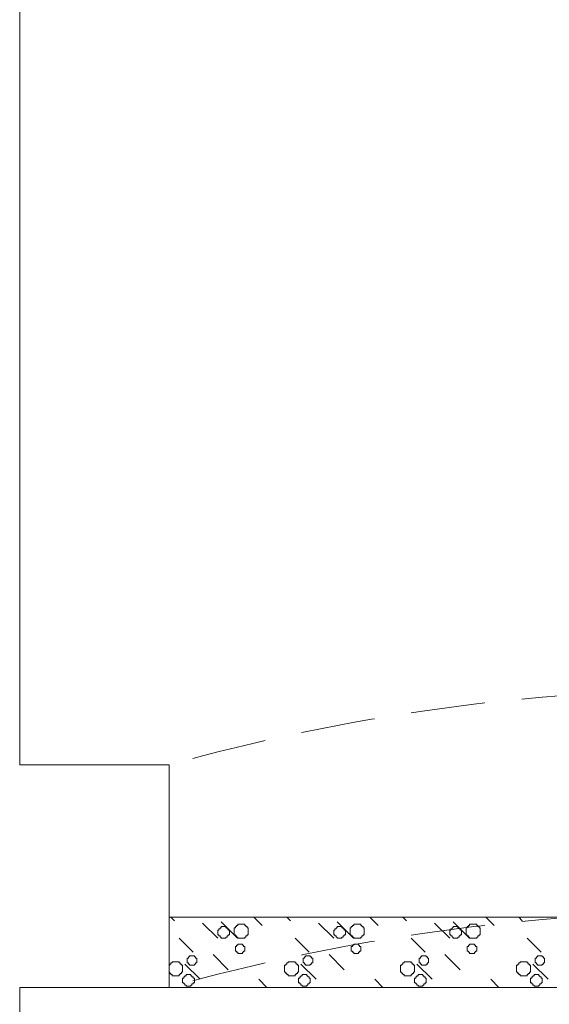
# Model space of a CAD drawing. Header units: millimetres. Extents: x -2274 to 12297, y -16157 to 26321.
# Tile 205 of 256: x -1649 to -1559, y -35 to 133. Entities that reach past the tile are written whole.
import ezdxf

# ---------------------------------------------------------------- set-up
doc = ezdxf.new("R2010")
doc.units = ezdxf.units.MM
doc.linetypes.add('DASHED', pattern=[19.05, 12.7, -6.35])
for name, color, linetype in [('- niebieska cienka - izolacja', 120, 'Continuous'), ('-LI-WIDOK', 2, 'Continuous'), ('PROJEKTOWANE', 5, 'Continuous')]:
    doc.layers.add(name, color=color, linetype=linetype)
doc.layers.add('-ŚCIANY NOŚNE', color=4, linetype='Continuous', lineweight=53)

msp = doc.modelspace()

# ---------------------------------------------------------------- linework, layer by layer
at = {"layer": '- niebieska cienka - izolacja', "color": 253, "linetype": 'Continuous', "lineweight": 13}
for p, q in [((-1623.21, -20), (-1622.6, -20.61)), ((-1623.21, -20), (-1622.6, -20.61)), ((-1609.01, -20), (-1607.6, -21.41)), ((-1609.01, -20), (-1607.6, -21.41)), ((-1603.41, -20), (-1602.8, -20.61)), ((-1603.41, -20), (-1602.8, -20.61)), ((-1589.21, -20), (-1587.8, -21.41)), ((-1589.21, -20), (-1587.8, -21.41)), ((-1583.61, -20), (-1583, -20.61)), ((-1583.61, -20), (-1583, -20.61)), ((-1569.41, -20), (-1568, -21.41)), ((-1569.41, -20), (-1568, -21.41)), ((-1563.81, -20), (-1563.2, -20.61)), ((-1563.81, -20), (-1563.2, -20.61)), ((-1617.8, -21.01), (-1615.2, -23.61)), ((-1617.8, -21.01), (-1615.2, -23.61)), ((-1614.79, -21.81), (-1614.59, -21.81)), ((-1614.79, -22.01), (-1614.79, -21.81)), ((-1614.6, -20.81), (-1611.8, -23.61)), ((-1614.6, -20.81), (-1611.8, -23.61)), ((-1614.59, -21.61), (-1614.39, -21.61)), ((-1614.59, -21.81), (-1614.59, -21.61)), ((-1614.39, -21.61), (-1614.19, -21.61)), ((-1614.19, -21.61), (-1613.99, -21.61)), ((-1613.99, -21.61), (-1613.79, -21.61)), ((-1613.79, -21.81), (-1613.79, -21.61)), ((-1613.79, -21.81), (-1613.59, -21.81)), ((-1613.59, -22.01), (-1613.59, -21.81)), ((-1612.39, -22.01), (-1612.39, -21.81)), ((-1612.39, -21.81), (-1612.19, -21.81)), ((-1612.19, -21.81), (-1612.19, -21.61)), ((-1612.19, -21.61), (-1611.99, -21.61)), ((-1611.99, -21.61), (-1611.99, -21.41)), ((-1611.99, -21.41), (-1611.79, -21.41)), ((-1611.79, -21.41), (-1611.79, -21.21)), ((-1611.79, -21.21), (-1611.59, -21.21)), ((-1611.59, -21.21), (-1611.39, -21.21)), ((-1611.39, -21.21), (-1611.19, -21.21)), ((-1611.19, -21.21), (-1610.99, -21.21)), ((-1610.99, -21.21), (-1610.79, -21.21)), ((-1610.79, -21.21), (-1610.59, -21.21)), ((-1610.59, -21.41), (-1610.59, -21.21)), ((-1610.59, -21.41), (-1610.39, -21.41)), ((-1610.39, -21.61), (-1610.39, -21.41)), ((-1610.39, -21.61), (-1610.19, -21.61)), ((-1610.19, -21.81), (-1610.19, -21.61)), ((-1610.19, -21.81), (-1609.99, -21.81)), ((-1609.99, -22.01), (-1609.99, -21.81)), ((-1598, -21.01), (-1595.4, -23.61)), ((-1598, -21.01), (-1595.4, -23.61)), ((-1594.99, -21.81), (-1594.79, -21.81)), ((-1594.99, -22.01), (-1594.99, -21.81)), ((-1594.8, -20.81), (-1592, -23.61)), ((-1594.8, -20.81), (-1592, -23.61)), ((-1594.79, -21.61), (-1594.59, -21.61)), ((-1594.79, -21.81), (-1594.79, -21.61)), ((-1594.59, -21.61), (-1594.39, -21.61)), ((-1594.39, -21.61), (-1594.19, -21.61)), ((-1594.19, -21.61), (-1593.99, -21.61)), ((-1593.99, -21.81), (-1593.99, -21.61)), ((-1593.99, -21.81), (-1593.79, -21.81)), ((-1593.79, -22.01), (-1593.79, -21.81)), ((-1592.59, -22.01), (-1592.59, -21.81)), ((-1592.59, -21.81), (-1592.39, -21.81)), ((-1592.39, -21.81), (-1592.39, -21.61)), ((-1592.39, -21.61), (-1592.19, -21.61)), ((-1592.19, -21.61), (-1592.19, -21.41)), ((-1592.19, -21.41), (-1591.99, -21.41)), ((-1591.99, -21.41), (-1591.99, -21.21)), ((-1591.99, -21.21), (-1591.79, -21.21)), ((-1591.79, -21.21), (-1591.59, -21.21)), ((-1591.59, -21.21), (-1591.39, -21.21)), ((-1591.39, -21.21), (-1591.19, -21.21)), ((-1591.19, -21.21), (-1590.99, -21.21)), ((-1590.99, -21.21), (-1590.79, -21.21)), ((-1590.79, -21.41), (-1590.79, -21.21)), ((-1590.79, -21.41), (-1590.59, -21.41)), ((-1590.59, -21.61), (-1590.59, -21.41)), ((-1590.59, -21.61), (-1590.39, -21.61)), ((-1590.39, -21.81), (-1590.39, -21.61)), ((-1590.39, -21.81), (-1590.19, -21.81)), ((-1590.19, -22.01), (-1590.19, -21.81)), ((-1578.2, -21.01), (-1575.6, -23.61)), ((-1578.2, -21.01), (-1575.6, -23.61)), ((-1575.19, -21.81), (-1574.99, -21.81)), ((-1575.19, -22.01), (-1575.19, -21.81)), ((-1575, -20.81), (-1572.2, -23.61)), ((-1575, -20.81), (-1572.2, -23.61)), ((-1574.99, -21.61), (-1574.79, -21.61)), ((-1574.99, -21.81), (-1574.99, -21.61)), ((-1574.79, -21.61), (-1574.59, -21.61)), ((-1574.59, -21.61), (-1574.39, -21.61)), ((-1574.39, -21.61), (-1574.19, -21.61)), ((-1574.19, -21.81), (-1574.19, -21.61)), ((-1574.19, -21.81), (-1573.99, -21.81)), ((-1573.99, -22.01), (-1573.99, -21.81)), ((-1572.79, -22.01), (-1572.79, -21.81)), ((-1572.79, -21.81), (-1572.59, -21.81)), ((-1572.59, -21.81), (-1572.59, -21.61)), ((-1572.59, -21.61), (-1572.39, -21.61)), ((-1572.39, -21.61), (-1572.39, -21.41)), ((-1572.39, -21.41), (-1572.19, -21.41)), ((-1572.19, -21.41), (-1572.19, -21.21)), ((-1572.19, -21.21), (-1571.99, -21.21)), ((-1571.99, -21.21), (-1571.79, -21.21)), ((-1571.79, -21.21), (-1571.59, -21.21)), ((-1571.59, -21.21), (-1571.39, -21.21)), ((-1571.39, -21.21), (-1571.19, -21.21)), ((-1571.19, -21.21), (-1570.99, -21.21)), ((-1570.99, -21.41), (-1570.99, -21.21)), ((-1570.99, -21.41), (-1570.79, -21.41)), ((-1570.79, -21.61), (-1570.79, -21.41)), ((-1570.79, -21.61), (-1570.59, -21.61)), ((-1570.59, -21.81), (-1570.59, -21.61)), ((-1570.59, -21.81), (-1570.39, -21.81)), ((-1570.39, -22.01), (-1570.39, -21.81)), ((-1615.19, -22.21), (-1614.99, -22.21)), ((-1615.19, -22.41), (-1615.19, -22.21)), ((-1615.19, -22.61), (-1615.19, -22.41)), ((-1615.19, -22.81), (-1615.19, -22.61)), ((-1615.19, -23.01), (-1615.19, -22.81)), ((-1615.19, -23.01), (-1614.99, -23.01)), ((-1614.99, -22.21), (-1614.99, -22.01)), ((-1614.99, -22.01), (-1614.79, -22.01)), ((-1614.99, -23.21), (-1614.99, -23.01)), ((-1614.99, -23.21), (-1614.79, -23.21)), ((-1614.79, -23.41), (-1614.79, -23.21)), ((-1614.79, -23.41), (-1614.59, -23.41)), ((-1614.59, -23.61), (-1614.59, -23.41)), ((-1613.79, -23.61), (-1613.79, -23.41)), ((-1613.79, -23.41), (-1613.59, -23.41)), ((-1613.59, -22.01), (-1613.39, -22.01)), ((-1613.59, -23.41), (-1613.59, -23.21)), ((-1613.59, -23.21), (-1613.39, -23.21)), ((-1613.39, -22.21), (-1613.39, -22.01)), ((-1613.39, -22.21), (-1613.19, -22.21)), ((-1613.39, -23.21), (-1613.39, -23.01)), ((-1613.39, -23.01), (-1613.19, -23.01)), ((-1613.19, -22.41), (-1613.19, -22.21)), ((-1613.19, -22.61), (-1613.19, -22.41)), ((-1613.19, -22.81), (-1613.19, -22.61)), ((-1613.19, -23.01), (-1613.19, -22.81)), ((-1612.39, -22.21), (-1612.39, -22.01)), ((-1612.39, -22.41), (-1612.39, -22.21)), ((-1612.39, -22.61), (-1612.39, -22.41)), ((-1612.39, -22.81), (-1612.39, -22.61)), ((-1612.39, -23.01), (-1612.39, -22.81)), ((-1612.39, -23.01), (-1612.19, -23.01)), ((-1612.19, -23.21), (-1612.19, -23.01)), ((-1612.19, -23.21), (-1611.99, -23.21)), ((-1611.99, -23.41), (-1611.99, -23.21)), ((-1611.99, -23.41), (-1611.79, -23.41)), ((-1611.79, -23.61), (-1611.79, -23.41)), ((-1610.59, -23.41), (-1610.39, -23.41)), ((-1610.59, -23.61), (-1610.59, -23.41)), ((-1610.39, -23.21), (-1610.19, -23.21)), ((-1610.39, -23.41), (-1610.39, -23.21)), ((-1610.19, -23.01), (-1609.99, -23.01)), ((-1610.19, -23.21), (-1610.19, -23.01)), ((-1609.99, -22.21), (-1609.99, -22.01)), ((-1609.99, -22.41), (-1609.99, -22.21)), ((-1609.99, -22.61), (-1609.99, -22.41)), ((-1609.99, -22.81), (-1609.99, -22.61)), ((-1609.99, -23.01), (-1609.99, -22.81)), ((-1595.39, -22.21), (-1595.19, -22.21)), ((-1595.39, -22.41), (-1595.39, -22.21)), ((-1595.39, -22.61), (-1595.39, -22.41)), ((-1595.39, -22.81), (-1595.39, -22.61)), ((-1595.39, -23.01), (-1595.39, -22.81)), ((-1595.39, -23.01), (-1595.19, -23.01)), ((-1595.19, -22.21), (-1595.19, -22.01)), ((-1595.19, -22.01), (-1594.99, -22.01)), ((-1595.19, -23.21), (-1595.19, -23.01)), ((-1595.19, -23.21), (-1594.99, -23.21)), ((-1594.99, -23.41), (-1594.99, -23.21)), ((-1594.99, -23.41), (-1594.79, -23.41)), ((-1594.79, -23.61), (-1594.79, -23.41)), ((-1593.99, -23.61), (-1593.99, -23.41)), ((-1593.99, -23.41), (-1593.79, -23.41)), ((-1593.79, -22.01), (-1593.59, -22.01)), ((-1593.79, -23.41), (-1593.79, -23.21)), ((-1593.79, -23.21), (-1593.59, -23.21)), ((-1593.59, -22.21), (-1593.59, -22.01)), ((-1593.59, -22.21), (-1593.39, -22.21)), ((-1593.59, -23.21), (-1593.59, -23.01)), ((-1593.59, -23.01), (-1593.39, -23.01)), ((-1593.39, -22.41), (-1593.39, -22.21)), ((-1593.39, -22.61), (-1593.39, -22.41)), ((-1593.39, -22.81), (-1593.39, -22.61)), ((-1593.39, -23.01), (-1593.39, -22.81)), ((-1592.59, -22.21), (-1592.59, -22.01)), ((-1592.59, -22.41), (-1592.59, -22.21)), ((-1592.59, -22.61), (-1592.59, -22.41)), ((-1592.59, -22.81), (-1592.59, -22.61)), ((-1592.59, -23.01), (-1592.59, -22.81)), ((-1592.59, -23.01), (-1592.39, -23.01)), ((-1592.39, -23.21), (-1592.39, -23.01)), ((-1592.39, -23.21), (-1592.19, -23.21)), ((-1592.19, -23.41), (-1592.19, -23.21)), ((-1592.19, -23.41), (-1591.99, -23.41)), ((-1591.99, -23.61), (-1591.99, -23.41)), ((-1590.79, -23.41), (-1590.59, -23.41)), ((-1590.79, -23.61), (-1590.79, -23.41)), ((-1590.59, -23.21), (-1590.39, -23.21)), ((-1590.59, -23.41), (-1590.59, -23.21)), ((-1590.39, -23.01), (-1590.19, -23.01)), ((-1590.39, -23.21), (-1590.39, -23.01)), ((-1590.19, -22.21), (-1590.19, -22.01)), ((-1590.19, -22.41), (-1590.19, -22.21)), ((-1590.19, -22.61), (-1590.19, -22.41)), ((-1590.19, -22.81), (-1590.19, -22.61)), ((-1590.19, -23.01), (-1590.19, -22.81)), ((-1575.59, -22.21), (-1575.39, -22.21)), ((-1575.59, -22.41), (-1575.59, -22.21)), ((-1575.59, -22.61), (-1575.59, -22.41)), ((-1575.59, -22.81), (-1575.59, -22.61)), ((-1575.59, -23.01), (-1575.59, -22.81)), ((-1575.59, -23.01), (-1575.39, -23.01)), ((-1575.39, -22.21), (-1575.39, -22.01)), ((-1575.39, -22.01), (-1575.19, -22.01)), ((-1575.39, -23.21), (-1575.39, -23.01)), ((-1575.39, -23.21), (-1575.19, -23.21)), ((-1575.19, -23.41), (-1575.19, -23.21)), ((-1575.19, -23.41), (-1574.99, -23.41)), ((-1574.99, -23.61), (-1574.99, -23.41)), ((-1574.19, -23.61), (-1574.19, -23.41)), ((-1574.19, -23.41), (-1573.99, -23.41)), ((-1573.99, -22.01), (-1573.79, -22.01)), ((-1573.99, -23.41), (-1573.99, -23.21)), ((-1573.99, -23.21), (-1573.79, -23.21)), ((-1573.79, -22.21), (-1573.79, -22.01)), ((-1573.79, -22.21), (-1573.59, -22.21)), ((-1573.79, -23.21), (-1573.79, -23.01)), ((-1573.79, -23.01), (-1573.59, -23.01)), ((-1573.59, -22.41), (-1573.59, -22.21)), ((-1573.59, -22.61), (-1573.59, -22.41)), ((-1573.59, -22.81), (-1573.59, -22.61)), ((-1573.59, -23.01), (-1573.59, -22.81)), ((-1572.79, -22.21), (-1572.79, -22.01)), ((-1572.79, -22.41), (-1572.79, -22.21)), ((-1572.79, -22.61), (-1572.79, -22.41)), ((-1572.79, -22.81), (-1572.79, -22.61)), ((-1572.79, -23.01), (-1572.79, -22.81)), ((-1572.79, -23.01), (-1572.59, -23.01)), ((-1572.59, -23.21), (-1572.59, -23.01)), ((-1572.59, -23.21), (-1572.39, -23.21)), ((-1572.39, -23.41), (-1572.39, -23.21)), ((-1572.39, -23.41), (-1572.19, -23.41)), ((-1572.19, -23.61), (-1572.19, -23.41)), ((-1570.99, -23.41), (-1570.79, -23.41)), ((-1570.99, -23.61), (-1570.99, -23.41)), ((-1570.79, -23.21), (-1570.59, -23.21)), ((-1570.79, -23.41), (-1570.79, -23.21)), ((-1570.59, -23.01), (-1570.39, -23.01)), ((-1570.59, -23.21), (-1570.59, -23.01)), ((-1570.39, -22.21), (-1570.39, -22.01)), ((-1570.39, -22.41), (-1570.39, -22.21)), ((-1570.39, -22.61), (-1570.39, -22.41)), ((-1570.39, -22.81), (-1570.39, -22.61)), ((-1570.39, -23.01), (-1570.39, -22.81)), ((-1621.8, -23.61), (-1619.4, -26.01)), ((-1621.8, -23.61), (-1619.4, -26.01)), ((-1614.59, -23.61), (-1614.39, -23.61)), ((-1614.39, -23.61), (-1614.19, -23.61)), ((-1614.19, -23.61), (-1613.99, -23.61)), ((-1613.99, -23.61), (-1613.79, -23.61)), ((-1612.19, -25.21), (-1612.19, -25.01)), ((-1612.19, -25.01), (-1611.99, -25.01)), ((-1612.19, -25.41), (-1612.19, -25.21)), ((-1611.99, -24.81), (-1611.79, -24.81)), ((-1611.99, -25.01), (-1611.99, -24.81)), ((-1611.79, -23.61), (-1611.59, -23.61)), ((-1611.79, -24.81), (-1611.79, -24.61)), ((-1611.79, -24.61), (-1611.59, -24.61)), ((-1611.59, -23.61), (-1611.39, -23.61)), ((-1611.59, -24.61), (-1611.39, -24.61)), ((-1611.39, -23.61), (-1611.19, -23.61)), ((-1611.39, -24.61), (-1611.19, -24.61)), ((-1611.19, -23.61), (-1610.99, -23.61)), ((-1611.19, -24.61), (-1610.99, -24.61)), ((-1610.99, -23.61), (-1610.79, -23.61)), ((-1610.99, -24.81), (-1610.99, -24.61)), ((-1610.99, -24.81), (-1610.79, -24.81)), ((-1610.79, -23.61), (-1610.59, -23.61)), ((-1610.79, -25.01), (-1610.79, -24.81)), ((-1610.79, -25.01), (-1610.59, -25.01)), ((-1610.59, -25.21), (-1610.59, -25.01)), ((-1610.59, -25.41), (-1610.59, -25.21)), ((-1602, -23.61), (-1599.6, -26.01)), ((-1602, -23.61), (-1599.6, -26.01)), ((-1594.79, -23.61), (-1594.59, -23.61)), ((-1594.59, -23.61), (-1594.39, -23.61)), ((-1594.39, -23.61), (-1594.19, -23.61)), ((-1594.19, -23.61), (-1593.99, -23.61)), ((-1592.39, -25.21), (-1592.39, -25.01)), ((-1592.39, -25.01), (-1592.19, -25.01)), ((-1592.39, -25.41), (-1592.39, -25.21)), ((-1592.19, -24.81), (-1591.99, -24.81)), ((-1592.19, -25.01), (-1592.19, -24.81)), ((-1591.99, -23.61), (-1591.79, -23.61)), ((-1591.99, -24.81), (-1591.99, -24.61)), ((-1591.99, -24.61), (-1591.79, -24.61)), ((-1591.79, -23.61), (-1591.59, -23.61)), ((-1591.79, -24.61), (-1591.59, -24.61)), ((-1591.59, -23.61), (-1591.39, -23.61)), ((-1591.59, -24.61), (-1591.39, -24.61)), ((-1591.39, -23.61), (-1591.19, -23.61)), ((-1591.39, -24.61), (-1591.19, -24.61)), ((-1591.19, -23.61), (-1590.99, -23.61)), ((-1591.19, -24.81), (-1591.19, -24.61)), ((-1591.19, -24.81), (-1590.99, -24.81)), ((-1590.99, -23.61), (-1590.79, -23.61)), ((-1590.99, -25.01), (-1590.99, -24.81)), ((-1590.99, -25.01), (-1590.79, -25.01)), ((-1590.79, -25.21), (-1590.79, -25.01)), ((-1590.79, -25.41), (-1590.79, -25.21)), ((-1582.2, -23.61), (-1579.8, -26.01)), ((-1582.2, -23.61), (-1579.8, -26.01)), ((-1574.99, -23.61), (-1574.79, -23.61)), ((-1574.79, -23.61), (-1574.59, -23.61)), ((-1574.59, -23.61), (-1574.39, -23.61)), ((-1574.39, -23.61), (-1574.19, -23.61)), ((-1572.59, -25.21), (-1572.59, -25.01)), ((-1572.59, -25.01), (-1572.39, -25.01)), ((-1572.59, -25.41), (-1572.59, -25.21)), ((-1572.39, -24.81), (-1572.19, -24.81)), ((-1572.39, -25.01), (-1572.39, -24.81)), ((-1572.19, -23.61), (-1571.99, -23.61)), ((-1572.19, -24.81), (-1572.19, -24.61)), ((-1572.19, -24.61), (-1571.99, -24.61)), ((-1571.99, -23.61), (-1571.79, -23.61)), ((-1571.99, -24.61), (-1571.79, -24.61)), ((-1571.79, -23.61), (-1571.59, -23.61)), ((-1571.79, -24.61), (-1571.59, -24.61)), ((-1571.59, -23.61), (-1571.39, -23.61)), ((-1571.59, -24.61), (-1571.39, -24.61)), ((-1571.39, -23.61), (-1571.19, -23.61)), ((-1571.39, -24.81), (-1571.39, -24.61)), ((-1571.39, -24.81), (-1571.19, -24.81)), ((-1571.19, -23.61), (-1570.99, -23.61)), ((-1571.19, -25.01), (-1571.19, -24.81)), ((-1571.19, -25.01), (-1570.99, -25.01)), ((-1570.99, -25.21), (-1570.99, -25.01)), ((-1570.99, -25.41), (-1570.99, -25.21)), ((-1562.4, -23.61), (-1560, -26.01)), ((-1562.4, -23.61), (-1560, -26.01)), ((-1620.19, -26.81), (-1619.99, -26.81)), ((-1620.19, -27.01), (-1620.19, -26.81)), ((-1619.99, -26.81), (-1619.99, -26.61)), ((-1619.99, -26.61), (-1619.79, -26.61)), ((-1619.79, -26.61), (-1619.59, -26.61)), ((-1619.59, -26.61), (-1619.39, -26.61)), ((-1619.39, -26.61), (-1619.19, -26.61)), ((-1619.19, -26.81), (-1619.19, -26.61)), ((-1619.19, -26.81), (-1618.99, -26.81)), ((-1618.99, -27.01), (-1618.99, -26.81)), ((-1616, -26.41), (-1613.4, -29.01)), ((-1616, -26.41), (-1613.4, -29.01)), ((-1612.19, -25.61), (-1612.19, -25.41)), ((-1612.19, -25.81), (-1612.19, -25.61)), ((-1612.19, -25.81), (-1611.99, -25.81)), ((-1611.99, -26.01), (-1611.99, -25.81)), ((-1611.99, -26.01), (-1611.79, -26.01)), ((-1611.79, -26.21), (-1611.79, -26.01)), ((-1611.79, -26.21), (-1611.59, -26.21)), ((-1611.59, -26.21), (-1611.39, -26.21)), ((-1611.39, -26.21), (-1611.19, -26.21)), ((-1611.19, -26.21), (-1610.99, -26.21)), ((-1610.99, -26.01), (-1610.79, -26.01)), ((-1610.99, -26.21), (-1610.99, -26.01)), ((-1610.79, -25.81), (-1610.59, -25.81)), ((-1610.79, -26.01), (-1610.79, -25.81)), ((-1610.59, -25.61), (-1610.59, -25.41)), ((-1610.59, -25.81), (-1610.59, -25.61)), ((-1600.39, -26.81), (-1600.19, -26.81)), ((-1600.39, -27.01), (-1600.39, -26.81)), ((-1600.19, -26.81), (-1600.19, -26.61)), ((-1600.19, -26.61), (-1599.99, -26.61)), ((-1599.99, -26.61), (-1599.79, -26.61)), ((-1599.79, -26.61), (-1599.59, -26.61)), ((-1599.59, -26.61), (-1599.39, -26.61)), ((-1599.39, -26.81), (-1599.39, -26.61)), ((-1599.39, -26.81), (-1599.19, -26.81)), ((-1599.19, -27.01), (-1599.19, -26.81)), ((-1596.2, -26.41), (-1593.6, -29.01)), ((-1596.2, -26.41), (-1593.6, -29.01)), ((-1592.39, -25.61), (-1592.39, -25.41)), ((-1592.39, -25.81), (-1592.39, -25.61)), ((-1592.39, -25.81), (-1592.19, -25.81)), ((-1592.19, -26.01), (-1592.19, -25.81)), ((-1592.19, -26.01), (-1591.99, -26.01)), ((-1591.99, -26.21), (-1591.99, -26.01)), ((-1591.99, -26.21), (-1591.79, -26.21)), ((-1591.79, -26.21), (-1591.59, -26.21)), ((-1591.59, -26.21), (-1591.39, -26.21)), ((-1591.39, -26.21), (-1591.19, -26.21)), ((-1591.19, -26.01), (-1590.99, -26.01)), ((-1591.19, -26.21), (-1591.19, -26.01)), ((-1590.99, -25.81), (-1590.79, -25.81)), ((-1590.99, -26.01), (-1590.99, -25.81)), ((-1590.79, -25.61), (-1590.79, -25.41)), ((-1590.79, -25.81), (-1590.79, -25.61)), ((-1580.59, -26.81), (-1580.39, -26.81)), ((-1580.59, -27.01), (-1580.59, -26.81)), ((-1580.39, -26.81), (-1580.39, -26.61)), ((-1580.39, -26.61), (-1580.19, -26.61)), ((-1580.19, -26.61), (-1579.99, -26.61)), ((-1579.99, -26.61), (-1579.79, -26.61)), ((-1579.79, -26.61), (-1579.59, -26.61)), ((-1579.59, -26.81), (-1579.59, -26.61)), ((-1579.59, -26.81), (-1579.39, -26.81)), ((-1579.39, -27.01), (-1579.39, -26.81)), ((-1576.4, -26.41), (-1573.8, -29.01)), ((-1576.4, -26.41), (-1573.8, -29.01)), ((-1572.59, -25.61), (-1572.59, -25.41)), ((-1572.59, -25.81), (-1572.59, -25.61)), ((-1572.59, -25.81), (-1572.39, -25.81)), ((-1572.39, -26.01), (-1572.39, -25.81)), ((-1572.39, -26.01), (-1572.19, -26.01)), ((-1572.19, -26.21), (-1572.19, -26.01)), ((-1572.19, -26.21), (-1571.99, -26.21)), ((-1571.99, -26.21), (-1571.79, -26.21)), ((-1571.79, -26.21), (-1571.59, -26.21)), ((-1571.59, -26.21), (-1571.39, -26.21)), ((-1571.39, -26.01), (-1571.19, -26.01)), ((-1571.39, -26.21), (-1571.39, -26.01)), ((-1571.19, -25.81), (-1570.99, -25.81)), ((-1571.19, -26.01), (-1571.19, -25.81)), ((-1570.99, -25.61), (-1570.99, -25.41)), ((-1570.99, -25.81), (-1570.99, -25.61)), ((-1560.79, -26.81), (-1560.59, -26.81)), ((-1560.79, -27.01), (-1560.79, -26.81)), ((-1560.59, -26.81), (-1560.59, -26.61)), ((-1560.59, -26.61), (-1560.39, -26.61)), ((-1560.39, -26.61), (-1560.19, -26.61)), ((-1560.19, -26.61), (-1559.99, -26.61)), ((-1559.99, -26.61), (-1559.79, -26.61)), ((-1559.79, -26.81), (-1559.79, -26.61)), ((-1559.79, -26.81), (-1559.59, -26.81)), ((-1559.59, -27.01), (-1559.59, -26.81)), ((-1623.5, -28.21), (-1623.39, -28.21)), ((-1623.39, -28.21), (-1623.39, -28.01)), ((-1623.39, -28.01), (-1623.19, -28.01)), ((-1623.19, -28.01), (-1623.19, -27.81)), ((-1623.19, -27.81), (-1622.99, -27.81)), ((-1622.99, -27.81), (-1622.99, -27.61)), ((-1622.99, -27.61), (-1622.79, -27.61)), ((-1622.79, -27.61), (-1622.59, -27.61)), ((-1622.59, -27.61), (-1622.39, -27.61)), ((-1622.39, -27.61), (-1622.19, -27.61)), ((-1622.19, -27.61), (-1621.99, -27.61)), ((-1621.99, -27.61), (-1621.79, -27.61)), ((-1621.79, -27.81), (-1621.79, -27.61)), ((-1621.79, -27.81), (-1621.59, -27.81)), ((-1621.59, -28.01), (-1621.59, -27.81)), ((-1621.59, -28.01), (-1621.39, -28.01)), ((-1621.39, -28.21), (-1621.39, -28.01)), ((-1621.39, -28.21), (-1621.19, -28.21)), ((-1621.19, -28.41), (-1621.19, -28.21)), ((-1621.19, -28.61), (-1621.19, -28.41)), ((-1620.8, -28.01), (-1618.2, -30.61)), ((-1620.8, -28.01), (-1618.2, -30.61)), ((-1620.39, -27.21), (-1620.39, -27.01)), ((-1620.39, -27.01), (-1620.19, -27.01)), ((-1620.39, -27.41), (-1620.39, -27.21)), ((-1620.39, -27.61), (-1620.39, -27.41)), ((-1620.39, -27.81), (-1620.39, -27.61)), ((-1620.39, -27.81), (-1620.19, -27.81)), ((-1620.19, -28.01), (-1620.19, -27.81)), ((-1620.19, -28.01), (-1619.99, -28.01)), ((-1619.99, -28.21), (-1619.99, -28.01)), ((-1619.99, -28.21), (-1619.79, -28.21)), ((-1619.79, -28.21), (-1619.59, -28.21)), ((-1619.59, -28.21), (-1619.39, -28.21)), ((-1619.39, -28.21), (-1619.19, -28.21)), ((-1619.19, -28.01), (-1618.99, -28.01)), ((-1619.19, -28.21), (-1619.19, -28.01)), ((-1618.99, -27.01), (-1618.79, -27.01)), ((-1618.99, -27.81), (-1618.79, -27.81)), ((-1618.99, -28.01), (-1618.99, -27.81)), ((-1618.79, -27.21), (-1618.79, -27.01)), ((-1618.79, -27.41), (-1618.79, -27.21)), ((-1618.79, -27.61), (-1618.79, -27.41)), ((-1618.79, -27.81), (-1618.79, -27.61)), ((-1603.79, -28.41), (-1603.79, -28.21)), ((-1603.79, -28.21), (-1603.59, -28.21)), ((-1603.79, -28.61), (-1603.79, -28.41)), ((-1603.59, -28.21), (-1603.59, -28.01)), ((-1603.59, -28.01), (-1603.39, -28.01)), ((-1603.39, -28.01), (-1603.39, -27.81)), ((-1603.39, -27.81), (-1603.19, -27.81)), ((-1603.19, -27.81), (-1603.19, -27.61)), ((-1603.19, -27.61), (-1602.99, -27.61)), ((-1602.99, -27.61), (-1602.79, -27.61)), ((-1602.79, -27.61), (-1602.59, -27.61)), ((-1602.59, -27.61), (-1602.39, -27.61)), ((-1602.39, -27.61), (-1602.19, -27.61)), ((-1602.19, -27.61), (-1601.99, -27.61)), ((-1601.99, -27.81), (-1601.99, -27.61)), ((-1601.99, -27.81), (-1601.79, -27.81)), ((-1601.79, -28.01), (-1601.79, -27.81)), ((-1601.79, -28.01), (-1601.59, -28.01)), ((-1601.59, -28.21), (-1601.59, -28.01)), ((-1601.59, -28.21), (-1601.39, -28.21)), ((-1601.39, -28.41), (-1601.39, -28.21)), ((-1601.39, -28.61), (-1601.39, -28.41)), ((-1601, -28.01), (-1598.4, -30.61)), ((-1601, -28.01), (-1598.4, -30.61)), ((-1600.59, -27.21), (-1600.59, -27.01)), ((-1600.59, -27.01), (-1600.39, -27.01)), ((-1600.59, -27.41), (-1600.59, -27.21)), ((-1600.59, -27.61), (-1600.59, -27.41)), ((-1600.59, -27.81), (-1600.59, -27.61)), ((-1600.59, -27.81), (-1600.39, -27.81)), ((-1600.39, -28.01), (-1600.39, -27.81)), ((-1600.39, -28.01), (-1600.19, -28.01)), ((-1600.19, -28.21), (-1600.19, -28.01)), ((-1600.19, -28.21), (-1599.99, -28.21)), ((-1599.99, -28.21), (-1599.79, -28.21)), ((-1599.79, -28.21), (-1599.59, -28.21)), ((-1599.59, -28.21), (-1599.39, -28.21)), ((-1599.39, -28.01), (-1599.19, -28.01)), ((-1599.39, -28.21), (-1599.39, -28.01)), ((-1599.19, -27.01), (-1598.99, -27.01)), ((-1599.19, -27.81), (-1598.99, -27.81)), ((-1599.19, -28.01), (-1599.19, -27.81)), ((-1598.99, -27.21), (-1598.99, -27.01)), ((-1598.99, -27.41), (-1598.99, -27.21)), ((-1598.99, -27.61), (-1598.99, -27.41)), ((-1598.99, -27.81), (-1598.99, -27.61)), ((-1583.99, -28.41), (-1583.99, -28.21)), ((-1583.99, -28.21), (-1583.79, -28.21)), ((-1583.99, -28.61), (-1583.99, -28.41)), ((-1583.79, -28.21), (-1583.79, -28.01)), ((-1583.79, -28.01), (-1583.59, -28.01)), ((-1583.59, -28.01), (-1583.59, -27.81)), ((-1583.59, -27.81), (-1583.39, -27.81)), ((-1583.39, -27.81), (-1583.39, -27.61)), ((-1583.39, -27.61), (-1583.19, -27.61)), ((-1583.19, -27.61), (-1582.99, -27.61)), ((-1582.99, -27.61), (-1582.79, -27.61)), ((-1582.79, -27.61), (-1582.59, -27.61)), ((-1582.59, -27.61), (-1582.39, -27.61)), ((-1582.39, -27.61), (-1582.19, -27.61)), ((-1582.19, -27.81), (-1582.19, -27.61)), ((-1582.19, -27.81), (-1581.99, -27.81)), ((-1581.99, -28.01), (-1581.99, -27.81)), ((-1581.99, -28.01), (-1581.79, -28.01)), ((-1581.79, -28.21), (-1581.79, -28.01)), ((-1581.79, -28.21), (-1581.59, -28.21)), ((-1581.59, -28.41), (-1581.59, -28.21)), ((-1581.59, -28.61), (-1581.59, -28.41)), ((-1581.2, -28.01), (-1578.6, -30.61)), ((-1581.2, -28.01), (-1578.6, -30.61)), ((-1580.79, -27.21), (-1580.79, -27.01)), ((-1580.79, -27.01), (-1580.59, -27.01)), ((-1580.79, -27.41), (-1580.79, -27.21)), ((-1580.79, -27.61), (-1580.79, -27.41)), ((-1580.79, -27.81), (-1580.79, -27.61)), ((-1580.79, -27.81), (-1580.59, -27.81)), ((-1580.59, -28.01), (-1580.59, -27.81)), ((-1580.59, -28.01), (-1580.39, -28.01)), ((-1580.39, -28.21), (-1580.39, -28.01)), ((-1580.39, -28.21), (-1580.19, -28.21)), ((-1580.19, -28.21), (-1579.99, -28.21)), ((-1579.99, -28.21), (-1579.79, -28.21)), ((-1579.79, -28.21), (-1579.59, -28.21)), ((-1579.59, -28.01), (-1579.39, -28.01)), ((-1579.59, -28.21), (-1579.59, -28.01)), ((-1579.39, -27.01), (-1579.19, -27.01)), ((-1579.39, -27.81), (-1579.19, -27.81)), ((-1579.39, -28.01), (-1579.39, -27.81)), ((-1579.19, -27.21), (-1579.19, -27.01)), ((-1579.19, -27.41), (-1579.19, -27.21)), ((-1579.19, -27.61), (-1579.19, -27.41)), ((-1579.19, -27.81), (-1579.19, -27.61)), ((-1564.19, -28.41), (-1564.19, -28.21)), ((-1564.19, -28.21), (-1563.99, -28.21)), ((-1564.19, -28.61), (-1564.19, -28.41)), ((-1563.99, -28.21), (-1563.99, -28.01)), ((-1563.99, -28.01), (-1563.79, -28.01)), ((-1563.79, -28.01), (-1563.79, -27.81)), ((-1563.79, -27.81), (-1563.59, -27.81)), ((-1563.59, -27.81), (-1563.59, -27.61)), ((-1563.59, -27.61), (-1563.39, -27.61)), ((-1563.39, -27.61), (-1563.19, -27.61)), ((-1563.19, -27.61), (-1562.99, -27.61)), ((-1562.99, -27.61), (-1562.79, -27.61)), ((-1562.79, -27.61), (-1562.59, -27.61)), ((-1562.59, -27.61), (-1562.39, -27.61)), ((-1562.39, -27.81), (-1562.39, -27.61)), ((-1562.39, -27.81), (-1562.19, -27.81)), ((-1562.19, -28.01), (-1562.19, -27.81)), ((-1562.19, -28.01), (-1561.99, -28.01)), ((-1561.99, -28.21), (-1561.99, -28.01)), ((-1561.99, -28.21), (-1561.79, -28.21)), ((-1561.79, -28.41), (-1561.79, -28.21)), ((-1561.79, -28.61), (-1561.79, -28.41)), ((-1561.4, -28.01), (-1558.8, -30.61)), ((-1561.4, -28.01), (-1558.8, -30.61)), ((-1560.99, -27.21), (-1560.99, -27.01)), ((-1560.99, -27.01), (-1560.79, -27.01)), ((-1560.99, -27.41), (-1560.99, -27.21)), ((-1560.99, -27.61), (-1560.99, -27.41)), ((-1560.99, -27.81), (-1560.99, -27.61)), ((-1560.99, -27.81), (-1560.79, -27.81)), ((-1560.79, -28.01), (-1560.79, -27.81)), ((-1560.79, -28.01), (-1560.59, -28.01)), ((-1560.59, -28.21), (-1560.59, -28.01)), ((-1560.59, -28.21), (-1560.39, -28.21)), ((-1560.39, -28.21), (-1560.19, -28.21)), ((-1560.19, -28.21), (-1559.99, -28.21)), ((-1559.99, -28.21), (-1559.79, -28.21)), ((-1559.79, -28.01), (-1559.59, -28.01)), ((-1559.79, -28.21), (-1559.79, -28.01)), ((-1559.59, -27.01), (-1559.39, -27.01)), ((-1559.59, -27.81), (-1559.39, -27.81)), ((-1559.59, -28.01), (-1559.59, -27.81)), ((-1559.39, -27.21), (-1559.39, -27.01)), ((-1559.39, -27.41), (-1559.39, -27.21)), ((-1559.39, -27.61), (-1559.39, -27.41)), ((-1559.39, -27.81), (-1559.39, -27.61)), ((-1623.5, -29.41), (-1623.39, -29.41)), ((-1623.39, -29.61), (-1623.39, -29.41)), ((-1623.39, -29.61), (-1623.19, -29.61)), ((-1623.19, -29.81), (-1623.19, -29.61)), ((-1623.19, -29.81), (-1622.99, -29.81)), ((-1622.99, -30.01), (-1622.99, -29.81)), ((-1622.99, -30.01), (-1622.79, -30.01)), ((-1622.79, -30.01), (-1622.59, -30.01)), ((-1622.59, -30.01), (-1622.39, -30.01)), ((-1622.39, -30.01), (-1622.19, -30.01)), ((-1622.19, -30.01), (-1621.99, -30.01)), ((-1621.99, -30.01), (-1621.79, -30.01)), ((-1621.79, -29.81), (-1621.59, -29.81)), ((-1621.79, -30.01), (-1621.79, -29.81)), ((-1621.59, -29.61), (-1621.39, -29.61)), ((-1621.59, -29.81), (-1621.59, -29.61)), ((-1621.39, -29.41), (-1621.19, -29.41)), ((-1621.39, -29.61), (-1621.39, -29.41)), ((-1621.19, -28.81), (-1621.19, -28.61)), ((-1621.19, -29.01), (-1621.19, -28.81)), ((-1621.19, -29.21), (-1621.19, -29.01)), ((-1621.19, -29.41), (-1621.19, -29.21)), ((-1620.99, -30.41), (-1620.99, -30.21)), ((-1620.99, -30.21), (-1620.79, -30.21)), ((-1620.79, -30.01), (-1620.59, -30.01)), ((-1620.79, -30.21), (-1620.79, -30.01)), ((-1620.59, -29.81), (-1620.39, -29.81)), ((-1620.59, -30.01), (-1620.59, -29.81)), ((-1620.39, -29.81), (-1620.19, -29.81)), ((-1620.19, -29.81), (-1619.99, -29.81)), ((-1619.99, -29.81), (-1619.79, -29.81)), ((-1619.79, -30.01), (-1619.79, -29.81)), ((-1619.79, -30.01), (-1619.59, -30.01)), ((-1619.59, -30.21), (-1619.59, -30.01)), ((-1619.59, -30.21), (-1619.39, -30.21)), ((-1619.39, -30.41), (-1619.39, -30.21)), ((-1603.79, -28.81), (-1603.79, -28.61)), ((-1603.79, -29.01), (-1603.79, -28.81)), ((-1603.79, -29.21), (-1603.79, -29.01)), ((-1603.79, -29.41), (-1603.79, -29.21)), ((-1603.79, -29.41), (-1603.59, -29.41)), ((-1603.59, -29.61), (-1603.59, -29.41)), ((-1603.59, -29.61), (-1603.39, -29.61)), ((-1603.39, -29.81), (-1603.39, -29.61)), ((-1603.39, -29.81), (-1603.19, -29.81)), ((-1603.19, -30.01), (-1603.19, -29.81)), ((-1603.19, -30.01), (-1602.99, -30.01)), ((-1602.99, -30.01), (-1602.79, -30.01)), ((-1602.79, -30.01), (-1602.59, -30.01)), ((-1602.59, -30.01), (-1602.39, -30.01)), ((-1602.39, -30.01), (-1602.19, -30.01)), ((-1602.19, -30.01), (-1601.99, -30.01)), ((-1601.99, -29.81), (-1601.79, -29.81)), ((-1601.99, -30.01), (-1601.99, -29.81)), ((-1601.79, -29.61), (-1601.59, -29.61)), ((-1601.79, -29.81), (-1601.79, -29.61)), ((-1601.59, -29.41), (-1601.39, -29.41)), ((-1601.59, -29.61), (-1601.59, -29.41)), ((-1601.39, -28.81), (-1601.39, -28.61)), ((-1601.39, -29.01), (-1601.39, -28.81)), ((-1601.39, -29.21), (-1601.39, -29.01)), ((-1601.39, -29.41), (-1601.39, -29.21)), ((-1601.19, -30.41), (-1601.19, -30.21)), ((-1601.19, -30.21), (-1600.99, -30.21)), ((-1600.99, -30.01), (-1600.79, -30.01)), ((-1600.99, -30.21), (-1600.99, -30.01)), ((-1600.79, -29.81), (-1600.59, -29.81)), ((-1600.79, -30.01), (-1600.79, -29.81)), ((-1600.59, -29.81), (-1600.39, -29.81)), ((-1600.39, -29.81), (-1600.19, -29.81)), ((-1600.19, -29.81), (-1599.99, -29.81)), ((-1599.99, -30.01), (-1599.99, -29.81)), ((-1599.99, -30.01), (-1599.79, -30.01)), ((-1599.79, -30.21), (-1599.79, -30.01)), ((-1599.79, -30.21), (-1599.59, -30.21)), ((-1599.59, -30.41), (-1599.59, -30.21)), ((-1583.99, -28.81), (-1583.99, -28.61)), ((-1583.99, -29.01), (-1583.99, -28.81)), ((-1583.99, -29.21), (-1583.99, -29.01)), ((-1583.99, -29.41), (-1583.99, -29.21)), ((-1583.99, -29.41), (-1583.79, -29.41)), ((-1583.79, -29.61), (-1583.79, -29.41)), ((-1583.79, -29.61), (-1583.59, -29.61)), ((-1583.59, -29.81), (-1583.59, -29.61)), ((-1583.59, -29.81), (-1583.39, -29.81)), ((-1583.39, -30.01), (-1583.39, -29.81)), ((-1583.39, -30.01), (-1583.19, -30.01)), ((-1583.19, -30.01), (-1582.99, -30.01)), ((-1582.99, -30.01), (-1582.79, -30.01)), ((-1582.79, -30.01), (-1582.59, -30.01)), ((-1582.59, -30.01), (-1582.39, -30.01)), ((-1582.39, -30.01), (-1582.19, -30.01)), ((-1582.19, -29.81), (-1581.99, -29.81)), ((-1582.19, -30.01), (-1582.19, -29.81)), ((-1581.99, -29.61), (-1581.79, -29.61)), ((-1581.99, -29.81), (-1581.99, -29.61)), ((-1581.79, -29.41), (-1581.59, -29.41)), ((-1581.79, -29.61), (-1581.79, -29.41)), ((-1581.59, -28.81), (-1581.59, -28.61)), ((-1581.59, -29.01), (-1581.59, -28.81)), ((-1581.59, -29.21), (-1581.59, -29.01)), ((-1581.59, -29.41), (-1581.59, -29.21)), ((-1581.39, -30.41), (-1581.39, -30.21)), ((-1581.39, -30.21), (-1581.19, -30.21)), ((-1581.19, -30.01), (-1580.99, -30.01)), ((-1581.19, -30.21), (-1581.19, -30.01)), ((-1580.99, -29.81), (-1580.79, -29.81)), ((-1580.99, -30.01), (-1580.99, -29.81)), ((-1580.79, -29.81), (-1580.59, -29.81)), ((-1580.59, -29.81), (-1580.39, -29.81)), ((-1580.39, -29.81), (-1580.19, -29.81)), ((-1580.19, -30.01), (-1580.19, -29.81)), ((-1580.19, -30.01), (-1579.99, -30.01)), ((-1579.99, -30.21), (-1579.99, -30.01)), ((-1579.99, -30.21), (-1579.79, -30.21)), ((-1579.79, -30.41), (-1579.79, -30.21)), ((-1564.19, -28.81), (-1564.19, -28.61)), ((-1564.19, -29.01), (-1564.19, -28.81)), ((-1564.19, -29.21), (-1564.19, -29.01)), ((-1564.19, -29.41), (-1564.19, -29.21)), ((-1564.19, -29.41), (-1563.99, -29.41)), ((-1563.99, -29.61), (-1563.99, -29.41)), ((-1563.99, -29.61), (-1563.79, -29.61)), ((-1563.79, -29.81), (-1563.79, -29.61)), ((-1563.79, -29.81), (-1563.59, -29.81)), ((-1563.59, -30.01), (-1563.59, -29.81)), ((-1563.59, -30.01), (-1563.39, -30.01)), ((-1563.39, -30.01), (-1563.19, -30.01)), ((-1563.19, -30.01), (-1562.99, -30.01)), ((-1562.99, -30.01), (-1562.79, -30.01)), ((-1562.79, -30.01), (-1562.59, -30.01)), ((-1562.59, -30.01), (-1562.39, -30.01)), ((-1562.39, -29.81), (-1562.19, -29.81)), ((-1562.39, -30.01), (-1562.39, -29.81)), ((-1562.19, -29.61), (-1561.99, -29.61)), ((-1562.19, -29.81), (-1562.19, -29.61)), ((-1561.99, -29.41), (-1561.79, -29.41)), ((-1561.99, -29.61), (-1561.99, -29.41)), ((-1561.79, -28.81), (-1561.79, -28.61)), ((-1561.79, -29.01), (-1561.79, -28.81)), ((-1561.79, -29.21), (-1561.79, -29.01)), ((-1561.79, -29.41), (-1561.79, -29.21)), ((-1561.59, -30.41), (-1561.59, -30.21)), ((-1561.59, -30.21), (-1561.39, -30.21)), ((-1561.39, -30.01), (-1561.19, -30.01)), ((-1561.39, -30.21), (-1561.39, -30.01)), ((-1561.19, -29.81), (-1560.99, -29.81)), ((-1561.19, -30.01), (-1561.19, -29.81)), ((-1560.99, -29.81), (-1560.79, -29.81)), ((-1560.79, -29.81), (-1560.59, -29.81)), ((-1560.59, -29.81), (-1560.39, -29.81)), ((-1560.39, -30.01), (-1560.39, -29.81)), ((-1560.39, -30.01), (-1560.19, -30.01)), ((-1560.19, -30.21), (-1560.19, -30.01)), ((-1560.19, -30.21), (-1559.99, -30.21)), ((-1559.99, -30.41), (-1559.99, -30.21)), ((-1621.19, -30.41), (-1620.99, -30.41)), ((-1621.19, -30.61), (-1621.19, -30.41)), ((-1621.19, -30.81), (-1621.19, -30.61)), ((-1621.19, -31.01), (-1621.19, -30.81)), ((-1621.19, -31.21), (-1621.19, -31.01)), ((-1621.19, -31.21), (-1620.99, -31.21)), ((-1620.99, -31.41), (-1620.99, -31.21)), ((-1620.99, -31.41), (-1620.79, -31.41)), ((-1620.79, -31.61), (-1620.79, -31.41)), ((-1620.79, -31.61), (-1620.59, -31.61)), ((-1620.59, -31.81), (-1620.59, -31.61)), ((-1620.59, -31.81), (-1620.39, -31.81)), ((-1620.39, -31.81), (-1620.19, -31.81)), ((-1620.19, -31.81), (-1619.99, -31.81)), ((-1619.99, -31.81), (-1619.79, -31.81)), ((-1619.79, -31.81), (-1619.79, -31.61)), ((-1619.79, -31.61), (-1619.59, -31.61)), ((-1619.59, -31.61), (-1619.59, -31.41)), ((-1619.59, -31.41), (-1619.39, -31.41)), ((-1619.39, -30.41), (-1619.19, -30.41)), ((-1619.39, -31.41), (-1619.39, -31.21)), ((-1619.39, -31.21), (-1619.19, -31.21)), ((-1619.19, -30.61), (-1619.19, -30.41)), ((-1619.19, -30.81), (-1619.19, -30.61)), ((-1619.19, -31.01), (-1619.19, -30.81)), ((-1619.19, -31.21), (-1619.19, -31.01)), ((-1608.2, -30.61), (-1606.81, -32)), ((-1608.2, -30.61), (-1606.81, -32)), ((-1601.39, -30.41), (-1601.19, -30.41)), ((-1601.39, -30.61), (-1601.39, -30.41)), ((-1601.39, -30.81), (-1601.39, -30.61)), ((-1601.39, -31.01), (-1601.39, -30.81)), ((-1601.39, -31.21), (-1601.39, -31.01)), ((-1601.39, -31.21), (-1601.19, -31.21)), ((-1601.19, -31.41), (-1601.19, -31.21)), ((-1601.19, -31.41), (-1600.99, -31.41)), ((-1600.99, -31.61), (-1600.99, -31.41)), ((-1600.99, -31.61), (-1600.79, -31.61)), ((-1600.79, -31.81), (-1600.79, -31.61)), ((-1600.79, -31.81), (-1600.59, -31.81)), ((-1600.59, -31.81), (-1600.39, -31.81)), ((-1600.39, -31.81), (-1600.19, -31.81)), ((-1600.19, -31.81), (-1599.99, -31.81)), ((-1599.99, -31.81), (-1599.99, -31.61)), ((-1599.99, -31.61), (-1599.79, -31.61)), ((-1599.79, -31.61), (-1599.79, -31.41)), ((-1599.79, -31.41), (-1599.59, -31.41)), ((-1599.59, -30.41), (-1599.39, -30.41)), ((-1599.59, -31.41), (-1599.59, -31.21)), ((-1599.59, -31.21), (-1599.39, -31.21)), ((-1599.39, -30.61), (-1599.39, -30.41)), ((-1599.39, -30.81), (-1599.39, -30.61)), ((-1599.39, -31.01), (-1599.39, -30.81)), ((-1599.39, -31.21), (-1599.39, -31.01)), ((-1588.4, -30.61), (-1587.01, -32)), ((-1588.4, -30.61), (-1587.01, -32)), ((-1581.59, -30.41), (-1581.39, -30.41)), ((-1581.59, -30.61), (-1581.59, -30.41)), ((-1581.59, -30.81), (-1581.59, -30.61)), ((-1581.59, -31.01), (-1581.59, -30.81)), ((-1581.59, -31.21), (-1581.59, -31.01)), ((-1581.59, -31.21), (-1581.39, -31.21)), ((-1581.39, -31.41), (-1581.39, -31.21)), ((-1581.39, -31.41), (-1581.19, -31.41)), ((-1581.19, -31.61), (-1581.19, -31.41)), ((-1581.19, -31.61), (-1580.99, -31.61)), ((-1580.99, -31.81), (-1580.99, -31.61)), ((-1580.99, -31.81), (-1580.79, -31.81)), ((-1580.79, -31.81), (-1580.59, -31.81)), ((-1580.59, -31.81), (-1580.39, -31.81)), ((-1580.39, -31.81), (-1580.19, -31.81)), ((-1580.19, -31.81), (-1580.19, -31.61)), ((-1580.19, -31.61), (-1579.99, -31.61)), ((-1579.99, -31.61), (-1579.99, -31.41)), ((-1579.99, -31.41), (-1579.79, -31.41)), ((-1579.79, -30.41), (-1579.59, -30.41)), ((-1579.79, -31.41), (-1579.79, -31.21)), ((-1579.79, -31.21), (-1579.59, -31.21)), ((-1579.59, -30.61), (-1579.59, -30.41)), ((-1579.59, -30.81), (-1579.59, -30.61)), ((-1579.59, -31.01), (-1579.59, -30.81)), ((-1579.59, -31.21), (-1579.59, -31.01)), ((-1568.6, -30.61), (-1567.21, -32)), ((-1568.6, -30.61), (-1567.21, -32)), ((-1561.79, -30.41), (-1561.59, -30.41)), ((-1561.79, -30.61), (-1561.79, -30.41)), ((-1561.79, -30.81), (-1561.79, -30.61)), ((-1561.79, -31.01), (-1561.79, -30.81)), ((-1561.79, -31.21), (-1561.79, -31.01)), ((-1561.79, -31.21), (-1561.59, -31.21)), ((-1561.59, -31.41), (-1561.59, -31.21)), ((-1561.59, -31.41), (-1561.39, -31.41)), ((-1561.39, -31.61), (-1561.39, -31.41)), ((-1561.39, -31.61), (-1561.19, -31.61)), ((-1561.19, -31.81), (-1561.19, -31.61)), ((-1561.19, -31.81), (-1560.99, -31.81)), ((-1560.99, -31.81), (-1560.79, -31.81)), ((-1560.79, -31.81), (-1560.59, -31.81)), ((-1560.59, -31.81), (-1560.39, -31.81)), ((-1560.39, -31.81), (-1560.39, -31.61)), ((-1560.39, -31.61), (-1560.19, -31.61)), ((-1560.19, -31.61), (-1560.19, -31.41)), ((-1560.19, -31.41), (-1559.99, -31.41)), ((-1559.99, -30.41), (-1559.79, -30.41)), ((-1559.99, -31.41), (-1559.99, -31.21)), ((-1559.99, -31.21), (-1559.79, -31.21)), ((-1559.79, -30.61), (-1559.79, -30.41)), ((-1559.79, -30.81), (-1559.79, -30.61)), ((-1559.79, -31.01), (-1559.79, -30.81)), ((-1559.79, -31.21), (-1559.79, -31.01))]:
    msp.add_line(p, q, dxfattribs=at)
at = {"layer": '-LI-WIDOK', "color": 253, "linetype": 'DASHED', "lineweight": 13}
for centre in [(-1530.5, -324.55), (-1530.5, -362.55)]:
    msp.add_arc(centre, 343.38, 74.2861, 105.7139, dxfattribs=at)
at = {"layer": '-ŚCIANY NOŚNE', "color": 253, "lineweight": 13}
for p, q in [((-1649, 250), (-1649, 6)), ((-1623.5, 6), (-1649, 6)), ((-1623.5, -32), (-1623.5, 6)), ((-1649, -32), (-1649, -276)), ((-1623.5, -32), (-1649, -32))]:
    msp.add_line(p, q, dxfattribs=at)
at = {"layer": 'PROJEKTOWANE', "color": 253, "lineweight": 13}
for p, q in [((-1623.5, -20), (-1437.5, -20)), ((-1623.5, -32), (-1437.5, -32))]:
    msp.add_line(p, q, dxfattribs=at)

doc.saveas('drawing.dxf')
